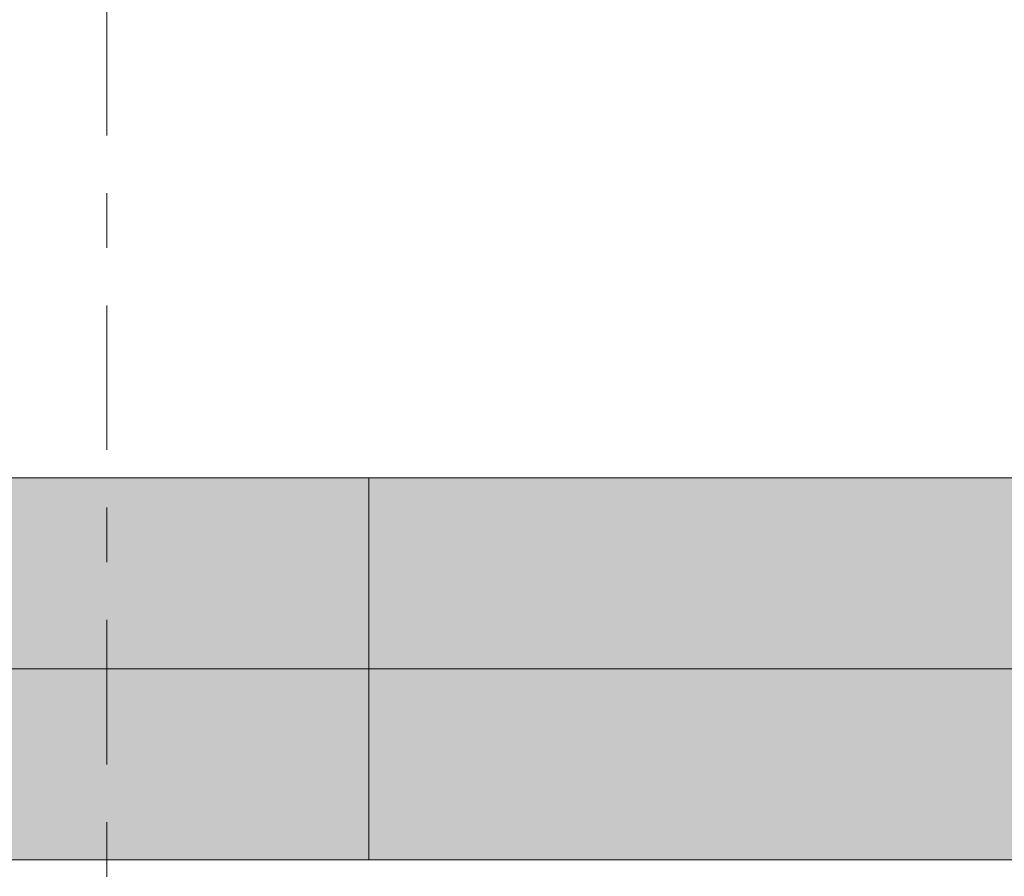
# Model space of a CAD drawing. Header units: metres. Extents: x -3.6 to 84.5, y -11 to 16.8.
# Tile 119 of 256: x 29.2 to 31, y 1.3 to 2.9. Entities that reach past the tile are written whole.
import ezdxf

# ---------------------------------------------------------------- set-up
doc = ezdxf.new("R2010")
doc.units = ezdxf.units.M
doc.header["$MEASUREMENT"] = 0
doc.linetypes.add('Strichlinie doppelt', pattern=[0.546806, 0.264583, -0.105833, 0.070556, -0.105833])
doc.layers.add('451 - Universal.Achsen Raster', color=7, linetype='Continuous')
doc.layers.add('701 - Einrichtung.Möbel', color=7, linetype='Continuous')

msp = doc.modelspace()

# ---------------------------------------------------------------- hatches: boundary and pattern name
at = {"layer": '701 - Einrichtung.Möbel', "linetype": 'Continuous', "lineweight": 0, "true_color": 0x3a3a3a}
for points in [[(28.57, 2.0415), (28.57, 1.6915), (31.05, 1.6915), (31.05, 2.0415)], [(28.57, 1.3415), (31.05, 1.3415), (31.05, 1.6915), (28.57, 1.6915)]]:
    msp.add_hatch(color=250, dxfattribs=at).paths.add_polyline_path(points)

# ---------------------------------------------------------------- linework, layer by layer
at = {"layer": '451 - Universal.Achsen Raster', "color": 160, "linetype": 'Strichlinie doppelt', "lineweight": 9, "true_color": 0x3232ff}
msp.add_line((29.33, -10.585), (29.33, 16.355), dxfattribs=at)
at = {"layer": '701 - Einrichtung.Möbel', "color": 7, "linetype": 'Continuous', "lineweight": 5, "true_color": 0xebebeb}
for p in [(29.81, 2.0415), (29.81, 1.3415)]:
    msp.add_line(p, (29.81, 1.6915), dxfattribs=at)
at = {"layer": '701 - Einrichtung.Möbel', "color": 7, "linetype": 'Continuous', "lineweight": 5, "true_color": 0xebebeb, "flags": 128}
for points in [[(28.57, 2.0415), (31.05, 2.0415), (31.05, 1.6915), (28.57, 1.6915)], [(28.57, 1.3415), (31.05, 1.3415), (31.05, 1.6915), (28.57, 1.6915)]]:
    msp.add_lwpolyline(points, close=True, dxfattribs=at)

doc.saveas('drawing.dxf')
